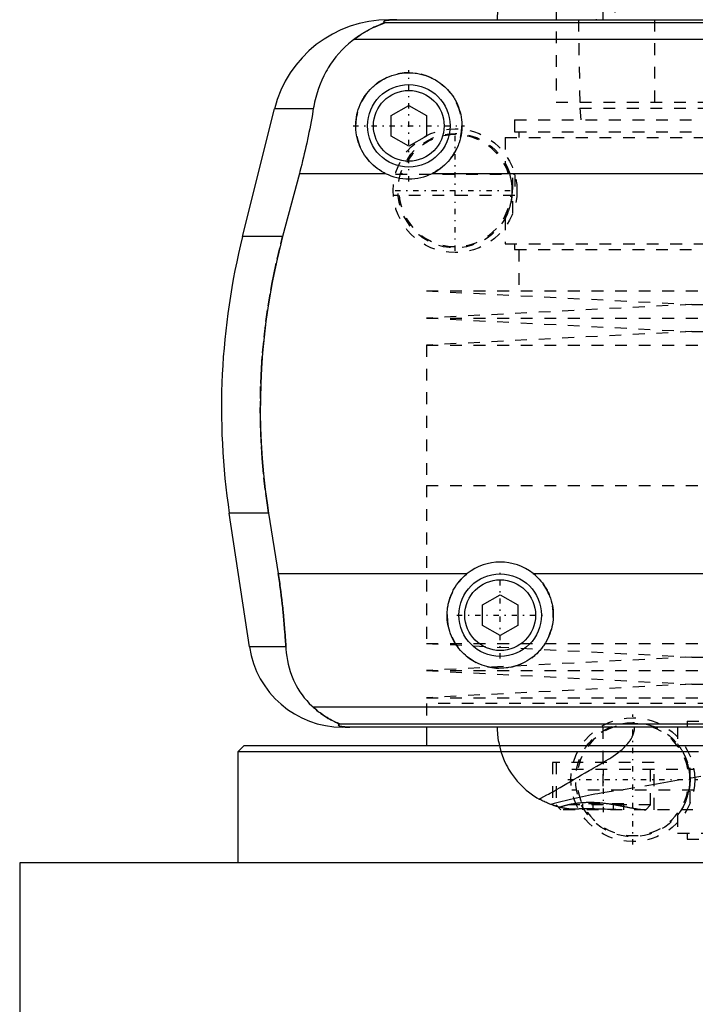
# Model space of a CAD drawing. Extents: x -90 to 90, y -319 to 558.
# Tile 2 of 9: x -80 to -22, y -24 to 60. Entities that reach past the tile are written whole.
import ezdxf

# ---------------------------------------------------------------- set-up
doc = ezdxf.new("R2010")
doc.units = 0
doc.linetypes.add('CENTER', pattern=[1.5, 0.45, -0.5, 0.05, -0.5])
doc.linetypes.add('DASHED', pattern=[2, 1, -1])
for name, color, linetype in [('AM_0', 7, 'CONTINUOUS'), ('AM_3', 7, 'DASHED'), ('AM_7', 7, 'CENTER')]:
    doc.layers.add(name, color=color, linetype=linetype)

msp = doc.modelspace()

# ---------------------------------------------------------------- linework, layer by layer
at = {"layer": 'AM_0', "color": 7, "linetype": 'CONTINUOUS'}
for p, q in [((-30.043, 65.905), (-30.043, 60)), ((48.569, 59.746), (-48.569, 59.746)), ((-48.192, 60), (48.192, 60)), ((51.173, 58.307), (-51.173, 58.307)), ((-48, 51.866), (-46.5, 52.732)), ((-46.5, 52.732), (-45, 51.866)), ((-60.596, 41.616), (-57.893, 52.426)), ((-54.602, 52.426), (-57.893, 52.426)), ((-48, 50.134), (-48, 51.866)), ((-45, 51.866), (-45, 50.134)), ((-46.5, 49.268), (-48, 50.134)), ((-45, 50.134), (-46.5, 49.268)), ((-55.781, 46.968), (-57.2, 41.616)), ((-55.781, 46.968), (-48.498, 46.968)), ((-44.502, 46.968), (44.502, 46.968)), ((-57.2, 41.616), (-60.596, 41.616)), ((-58.394, 18.159), (-61.724, 18.159)), ((-60.021, 6.813), (-61.724, 18.159)), ((-58.394, 18.159), (-57.58, 13.032)), ((-57.58, 13.032), (-41.538, 13.032)), ((-35.962, 13.032), (35.962, 13.032)), ((-40.25, 10.366), (-38.75, 11.232)), ((-38.75, 11.232), (-37.25, 10.366)), ((-40.25, 8.634), (-40.25, 10.366)), ((-37.25, 10.366), (-37.25, 8.634)), ((-38.75, 7.768), (-40.25, 8.634)), ((-37.25, 8.634), (-38.75, 7.768)), ((-56.932, 6.813), (-60.021, 6.813)), ((54.6, 1.693), (-54.6, 1.693)), ((52.378, 0.254), (-52.378, 0.254)), ((52.11, 0), (-52.11, 0)), ((-45, 0), (-45, -1.58)), ((-60.5, -1.58), (-61, -2.08)), ((-21.435, -1.58), (-60.5, -1.58)), ((-61, -2.08), (-61, -11.5)), ((-21.935, -2.08), (-61, -2.08)), ((-79.5, -11.5), (-79.5, -28.2)), ((79.5, -11.5), (-79.5, -11.5))]:
    msp.add_line(p, q, dxfattribs=at)
for points in [[(-34.197, 66.646, 0), (-34.475, 66.548, 0), (-34.994, 66.328, 0), (-35.464, 66.083, 0), (-35.689, 65.949, 0), (-35.907, 65.808, 0), (-36.323, 65.506, 0), (-36.71, 65.178, 0), (-37.068, 64.828, 0), (-37.397, 64.458, 0), (-37.695, 64.07, 0), (-37.833, 63.87, 0), (-37.962, 63.667, 0), (-38.199, 63.252, 0), (-38.404, 62.827, 0), (-38.578, 62.395, 0), (-38.721, 61.958, 0), (-38.833, 61.519, 0), (-38.878, 61.299, 0), (-38.916, 61.08, 0), (-38.97, 60.644, 0), (-38.997, 60.213, 0), (-39, 60, 0)], [(-48.569, 59.746, 0), (-48.568, 59.745, 0), (-48.567, 59.743, 0), (-48.567, 59.741, 0), (-48.567, 59.74, 0), (-48.568, 59.739, 0), (-48.57, 59.736, 0), (-48.574, 59.733, 0), (-48.578, 59.73, 0), (-48.584, 59.727, 0), (-48.591, 59.723, 0), (-48.594, 59.721, 0), (-48.598, 59.719, 0), (-48.607, 59.715, 0), (-48.617, 59.71, 0), (-48.627, 59.706, 0), (-48.638, 59.701, 0), (-48.65, 59.696, 0), (-48.657, 59.693, 0), (-48.663, 59.69, 0), (-48.677, 59.685, 0), (-48.691, 59.679, 0), (-48.698, 59.676, 0), (-48.705, 59.673, 0), (-48.72, 59.667, 0), (-48.736, 59.661, 0), (-48.744, 59.658, 0), (-48.752, 59.655, 0), (-48.769, 59.648, 0), (-48.786, 59.641, 0), (-48.804, 59.634, 0), (-48.822, 59.627, 0), (-48.841, 59.62, 0), (-48.85, 59.616, 0), (-48.86, 59.613, 0), (-48.879, 59.605, 0), (-48.899, 59.597, 0), (-48.97, 59.569, 0), (-49.095, 59.517, 0), (-49.231, 59.459, 0), (-49.381, 59.393, 0), (-49.46, 59.356, 0), (-49.542, 59.317, 0), (-49.715, 59.232, 0), (-49.897, 59.136, 0), (-50.088, 59.03, 0), (-50.285, 58.915, 0), (-50.482, 58.793, 0), (-50.581, 58.728, 0), (-50.68, 58.663, 0), (-50.878, 58.525, 0), (-51.075, 58.381, 0), (-51.173, 58.307, 0)], [(-47.523, 60, 0), (-47.528, 60, 0), (-47.537, 60, 0), (-47.546, 60, 0), (-47.551, 60, 0), (-47.556, 60, 0), (-47.565, 60, 0), (-47.575, 60, 0), (-47.584, 60, 0), (-47.594, 60, 0), (-47.603, 60, 0), (-47.608, 60, 0), (-47.612, 60, 0), (-47.622, 60, 0), (-47.631, 59.999, 0), (-47.64, 59.999, 0), (-47.648, 59.999, 0), (-47.657, 59.999, 0), (-47.661, 59.999, 0), (-47.665, 59.999, 0), (-47.674, 59.999, 0), (-47.682, 59.999, 0), (-47.687, 59.999, 0), (-47.691, 59.999, 0), (-47.7, 59.998, 0), (-47.708, 59.998, 0), (-47.713, 59.998, 0), (-47.717, 59.998, 0), (-47.726, 59.998, 0), (-47.734, 59.998, 0), (-47.743, 59.997, 0), (-47.751, 59.997, 0), (-47.759, 59.997, 0), (-47.763, 59.997, 0), (-47.767, 59.997, 0), (-47.775, 59.997, 0), (-47.783, 59.996, 0), (-47.791, 59.996, 0), (-47.798, 59.996, 0), (-47.805, 59.996, 0), (-47.809, 59.996, 0), (-47.812, 59.995, 0), (-47.82, 59.995, 0), (-47.827, 59.995, 0), (-47.834, 59.995, 0), (-47.842, 59.994, 0), (-47.849, 59.994, 0), (-47.852, 59.994, 0), (-47.856, 59.994, 0), (-47.863, 59.994, 0), (-47.87, 59.993, 0), (-47.894, 59.992, 0), (-47.933, 59.99, 0), (-47.95, 59.989, 0), (-47.967, 59.989, 0), (-47.999, 59.987, 0), (-48.03, 59.984, 0), (-48.06, 59.982, 0), (-48.088, 59.98, 0), (-48.115, 59.978, 0), (-48.128, 59.977, 0), (-48.14, 59.975, 0), (-48.164, 59.973, 0), (-48.187, 59.971, 0), (-48.198, 59.97, 0), (-48.209, 59.968, 0), (-48.229, 59.966, 0), (-48.248, 59.964, 0), (-48.257, 59.963, 0), (-48.265, 59.961, 0), (-48.282, 59.959, 0), (-48.298, 59.957, 0), (-48.351, 59.948, 0), (-48.428, 59.933, 0), (-48.489, 59.918, 0), (-48.536, 59.903, 0), (-48.571, 59.888, 0), (-48.585, 59.881, 0), (-48.597, 59.874, 0), (-48.615, 59.859, 0), (-48.627, 59.844, 0), (-48.633, 59.83, 0), (-48.633, 59.815, 0), (-48.628, 59.799, 0), (-48.623, 59.792, 0), (-48.617, 59.784, 0), (-48.601, 59.769, 0), (-48.581, 59.754, 0), (-48.569, 59.746, 0)], [(-51.173, 58.307, 0), (-51.326, 58.19, 0), (-51.623, 57.947, 0), (-51.906, 57.692, 0), (-52.043, 57.559, 0), (-52.177, 57.423, 0), (-52.435, 57.143, 0), (-52.681, 56.852, 0), (-52.913, 56.549, 0), (-53.132, 56.236, 0), (-53.337, 55.912, 0), (-53.435, 55.746, 0), (-53.53, 55.578, 0), (-53.708, 55.236, 0), (-53.873, 54.885, 0), (-54.024, 54.526, 0), (-54.161, 54.159, 0), (-54.284, 53.785, 0), (-54.34, 53.595, 0), (-54.393, 53.404, 0), (-54.487, 53.017, 0), (-54.568, 52.624, 0), (-54.602, 52.426, 0)], [(-48.498, 46.968, 0), (-48.601, 47.021, 0), (-48.802, 47.134, 0), (-48.997, 47.256, 0), (-49.091, 47.321, 0), (-49.183, 47.387, 0), (-49.361, 47.526, 0), (-49.529, 47.672, 0), (-49.688, 47.824, 0), (-49.84, 47.984, 0), (-49.985, 48.153, 0), (-50.055, 48.241, 0), (-50.123, 48.331, 0), (-50.253, 48.518, 0), (-50.375, 48.712, 0), (-50.486, 48.912, 0), (-50.588, 49.119, 0), (-50.679, 49.33, 0), (-50.72, 49.438, 0), (-50.759, 49.546, 0), (-50.827, 49.765, 0), (-50.884, 49.985, 0), (-50.908, 50.096, 0), (-50.93, 50.207, 0), (-50.964, 50.428, 0), (-50.986, 50.648, 0), (-50.993, 50.758, 0), (-50.998, 50.866, 0), (-50.999, 51.081, 0), (-50.99, 51.297, 0), (-50.971, 51.514, 0), (-50.94, 51.733, 0), (-50.899, 51.95, 0), (-50.874, 52.059, 0), (-50.846, 52.167, 0), (-50.783, 52.381, 0), (-50.709, 52.592, 0), (-50.625, 52.799, 0), (-50.531, 53.001, 0), (-50.427, 53.198, 0), (-50.371, 53.294, 0), (-50.314, 53.389, 0), (-50.192, 53.573, 0), (-50.062, 53.749, 0), (-49.926, 53.918, 0), (-49.783, 54.078, 0), (-49.634, 54.229, 0), (-49.557, 54.302, 0), (-49.478, 54.374, 0), (-49.312, 54.513, 0), (-49.137, 54.646, 0), (-48.954, 54.772, 0), (-48.763, 54.889, 0), (-48.565, 54.998, 0), (-48.464, 55.049, 0), (-48.361, 55.097, 0), (-48.151, 55.186, 0), (-47.937, 55.264, 0), (-47.719, 55.332, 0), (-47.498, 55.388, 0), (-47.276, 55.433, 0), (-47.165, 55.451, 0), (-47.053, 55.466, 0), (-46.83, 55.488, 0), (-46.61, 55.499, 0), (-46.5, 55.5, 0), (-46.39, 55.499, 0), (-46.17, 55.488, 0), (-45.947, 55.466, 0), (-45.835, 55.451, 0), (-45.724, 55.433, 0), (-45.502, 55.388, 0), (-45.281, 55.332, 0), (-45.063, 55.264, 0), (-44.849, 55.186, 0), (-44.639, 55.097, 0), (-44.536, 55.049, 0), (-44.435, 54.998, 0), (-44.237, 54.889, 0), (-44.046, 54.772, 0), (-43.863, 54.646, 0), (-43.688, 54.513, 0), (-43.522, 54.374, 0), (-43.443, 54.302, 0), (-43.366, 54.229, 0), (-43.217, 54.078, 0), (-43.074, 53.918, 0), (-42.938, 53.749, 0), (-42.808, 53.573, 0), (-42.686, 53.389, 0), (-42.629, 53.294, 0), (-42.573, 53.198, 0), (-42.469, 53.001, 0), (-42.375, 52.799, 0), (-42.291, 52.592, 0), (-42.217, 52.381, 0), (-42.154, 52.167, 0), (-42.126, 52.059, 0), (-42.101, 51.95, 0), (-42.06, 51.733, 0), (-42.029, 51.514, 0), (-42.01, 51.297, 0), (-42.001, 51.081, 0), (-42.002, 50.866, 0), (-42.007, 50.758, 0), (-42.014, 50.648, 0), (-42.036, 50.428, 0), (-42.07, 50.207, 0), (-42.092, 50.096, 0), (-42.116, 49.985, 0), (-42.173, 49.765, 0), (-42.241, 49.546, 0), (-42.28, 49.438, 0), (-42.321, 49.33, 0), (-42.412, 49.119, 0), (-42.514, 48.912, 0), (-42.625, 48.712, 0), (-42.747, 48.518, 0), (-42.877, 48.331, 0), (-42.945, 48.241, 0), (-43.015, 48.153, 0), (-43.16, 47.984, 0), (-43.312, 47.824, 0), (-43.471, 47.672, 0), (-43.639, 47.526, 0), (-43.817, 47.387, 0), (-43.909, 47.321, 0), (-44.003, 47.256, 0), (-44.198, 47.134, 0), (-44.399, 47.021, 0), (-44.502, 46.968, 0)], [(-54.602, 52.426, 0), (-54.628, 52.273, 0), (-54.68, 51.966, 0), (-54.735, 51.66, 0), (-54.762, 51.506, 0), (-54.79, 51.353, 0), (-54.848, 51.047, 0), (-54.907, 50.741, 0), (-54.968, 50.435, 0), (-55.031, 50.131, 0), (-55.095, 49.827, 0), (-55.128, 49.676, 0), (-55.161, 49.525, 0), (-55.227, 49.223, 0), (-55.296, 48.924, 0), (-55.365, 48.626, 0), (-55.436, 48.327, 0), (-55.51, 48.027, 0), (-55.547, 47.877, 0), (-55.585, 47.726, 0), (-55.662, 47.424, 0), (-55.741, 47.12, 0), (-55.781, 46.968, 0)], [(-57.2, 41.616, 0), (-57.366, 40.978, 0), (-57.676, 39.685, 0), (-57.958, 38.376, 0), (-58.088, 37.717, 0), (-58.21, 37.055, 0), (-58.431, 35.726, 0), (-58.62, 34.395, 0), (-58.777, 33.067, 0), (-58.902, 31.746, 0), (-58.995, 30.438, 0), (-59.03, 29.791, 0), (-59.057, 29.149, 0), (-59.089, 27.883, 0), (-59.094, 26.642, 0), (-59.071, 25.384, 0), (-59.018, 24.102, 0), (-58.935, 22.799, 0), (-58.882, 22.142, 0), (-58.821, 21.482, 0), (-58.674, 20.156, 0), (-58.495, 18.825, 0), (-58.394, 18.159, 0)], [(-57.58, 13.032, 0), (-57.553, 12.861, 0), (-57.501, 12.52, 0), (-57.451, 12.18, 0), (-57.427, 12.01, 0), (-57.403, 11.84, 0), (-57.357, 11.498, 0), (-57.313, 11.155, 0), (-57.27, 10.81, 0), (-57.23, 10.464, 0), (-57.191, 10.117, 0), (-57.173, 9.943, 0), (-57.155, 9.769, 0), (-57.12, 9.42, 0), (-57.088, 9.071, 0), (-57.058, 8.723, 0), (-57.03, 8.374, 0), (-57.004, 8.026, 0), (-56.992, 7.852, 0), (-56.981, 7.678, 0), (-56.96, 7.331, 0), (-56.941, 6.985, 0), (-56.932, 6.813, 0)], [(-35.962, 13.032, 0), (-35.881, 12.967, 0), (-35.726, 12.832, 0), (-35.579, 12.693, 0), (-35.508, 12.621, 0), (-35.438, 12.547, 0), (-35.303, 12.393, 0), (-35.174, 12.231, 0), (-35.051, 12.062, 0), (-34.935, 11.886, 0), (-34.827, 11.704, 0), (-34.776, 11.611, 0), (-34.727, 11.517, 0), (-34.637, 11.325, 0), (-34.555, 11.128, 0), (-34.483, 10.929, 0), (-34.42, 10.727, 0), (-34.368, 10.523, 0), (-34.345, 10.42, 0), (-34.325, 10.318, 0), (-34.292, 10.113, 0), (-34.269, 9.909, 0), (-34.261, 9.808, 0), (-34.255, 9.707, 0), (-34.25, 9.507, 0), (-34.254, 9.308, 0), (-34.259, 9.208, 0), (-34.267, 9.108, 0), (-34.289, 8.906, 0), (-34.321, 8.704, 0), (-34.362, 8.502, 0), (-34.412, 8.302, 0), (-34.472, 8.104, 0), (-34.505, 8.006, 0), (-34.541, 7.908, 0), (-34.619, 7.716, 0), (-34.705, 7.528, 0), (-34.8, 7.345, 0), (-34.902, 7.166, 0), (-35.012, 6.994, 0), (-35.07, 6.91, 0), (-35.13, 6.827, 0), (-35.253, 6.668, 0), (-35.382, 6.515, 0), (-35.517, 6.37, 0), (-35.656, 6.232, 0), (-35.803, 6.099, 0), (-35.879, 6.035, 0), (-35.958, 5.971, 0), (-36.12, 5.849, 0), (-36.289, 5.732, 0), (-36.465, 5.623, 0), (-36.647, 5.521, 0), (-36.835, 5.428, 0), (-36.93, 5.384, 0), (-37.027, 5.343, 0), (-37.223, 5.267, 0), (-37.423, 5.2, 0), (-37.625, 5.143, 0), (-37.83, 5.095, 0), (-38.035, 5.057, 0), (-38.138, 5.042, 0), (-38.241, 5.029, 0), (-38.446, 5.01, 0), (-38.649, 5.001, 0), (-38.75, 5, 0), (-38.851, 5.001, 0), (-39.054, 5.01, 0), (-39.259, 5.029, 0), (-39.362, 5.042, 0), (-39.465, 5.057, 0), (-39.67, 5.095, 0), (-39.875, 5.143, 0), (-40.077, 5.2, 0), (-40.277, 5.267, 0), (-40.473, 5.343, 0), (-40.57, 5.384, 0), (-40.665, 5.428, 0), (-40.853, 5.521, 0), (-41.035, 5.623, 0), (-41.211, 5.732, 0), (-41.38, 5.849, 0), (-41.542, 5.971, 0), (-41.621, 6.035, 0), (-41.697, 6.099, 0), (-41.844, 6.232, 0), (-41.983, 6.37, 0), (-42.118, 6.515, 0), (-42.247, 6.668, 0), (-42.37, 6.827, 0), (-42.43, 6.91, 0), (-42.488, 6.994, 0), (-42.598, 7.166, 0), (-42.7, 7.345, 0), (-42.795, 7.528, 0), (-42.881, 7.716, 0), (-42.959, 7.908, 0), (-42.995, 8.006, 0), (-43.028, 8.104, 0), (-43.088, 8.302, 0), (-43.138, 8.502, 0), (-43.179, 8.704, 0), (-43.211, 8.906, 0), (-43.233, 9.108, 0), (-43.241, 9.208, 0), (-43.246, 9.308, 0), (-43.25, 9.507, 0), (-43.245, 9.707, 0), (-43.239, 9.808, 0), (-43.231, 9.909, 0), (-43.208, 10.113, 0), (-43.175, 10.318, 0), (-43.155, 10.42, 0), (-43.132, 10.523, 0), (-43.08, 10.727, 0), (-43.017, 10.929, 0), (-42.945, 11.128, 0), (-42.863, 11.325, 0), (-42.773, 11.517, 0), (-42.724, 11.611, 0), (-42.673, 11.704, 0), (-42.565, 11.886, 0), (-42.449, 12.062, 0), (-42.326, 12.231, 0), (-42.197, 12.393, 0), (-42.062, 12.547, 0), (-41.992, 12.621, 0), (-41.921, 12.693, 0), (-41.774, 12.832, 0), (-41.619, 12.967, 0), (-41.538, 13.032, 0)], [(-56.932, 6.813, 0), (-56.922, 6.646, 0), (-56.893, 6.315, 0), (-56.85, 5.988, 0), (-56.824, 5.825, 0), (-56.795, 5.664, 0), (-56.727, 5.345, 0), (-56.647, 5.031, 0), (-56.554, 4.722, 0), (-56.448, 4.418, 0), (-56.329, 4.121, 0), (-56.266, 3.975, 0), (-56.199, 3.83, 0), (-56.056, 3.547, 0), (-55.9, 3.271, 0), (-55.733, 3.003, 0), (-55.554, 2.744, 0), (-55.363, 2.494, 0), (-55.263, 2.372, 0), (-55.16, 2.253, 0), (-54.945, 2.021, 0), (-54.718, 1.8, 0), (-54.6, 1.693, 0)], [(-54.6, 1.693, 0), (-54.508, 1.609, 0), (-54.325, 1.451, 0), (-54.145, 1.305, 0), (-54.057, 1.237, 0), (-53.97, 1.172, 0), (-53.799, 1.049, 0), (-53.635, 0.938, 0), (-53.477, 0.838, 0), (-53.327, 0.748, 0), (-53.184, 0.667, 0), (-53.116, 0.63, 0), (-53.051, 0.595, 0), (-52.927, 0.531, 0), (-52.812, 0.475, 0), (-52.704, 0.424, 0), (-52.644, 0.396, 0), (-52.628, 0.389, 0), (-52.612, 0.382, 0), (-52.604, 0.378, 0), (-52.596, 0.374, 0), (-52.581, 0.367, 0), (-52.566, 0.361, 0), (-52.551, 0.354, 0), (-52.537, 0.347, 0), (-52.523, 0.341, 0), (-52.516, 0.338, 0), (-52.509, 0.335, 0), (-52.496, 0.329, 0), (-52.484, 0.323, 0), (-52.478, 0.32, 0), (-52.472, 0.317, 0), (-52.46, 0.312, 0), (-52.449, 0.307, 0), (-52.444, 0.304, 0), (-52.439, 0.302, 0), (-52.429, 0.297, 0), (-52.421, 0.292, 0), (-52.412, 0.288, 0), (-52.405, 0.284, 0), (-52.398, 0.28, 0), (-52.395, 0.278, 0), (-52.392, 0.276, 0), (-52.387, 0.272, 0), (-52.383, 0.269, 0), (-52.38, 0.266, 0), (-52.377, 0.263, 0), (-52.376, 0.261, 0), (-52.375, 0.26, 0), (-52.375, 0.259, 0), (-52.376, 0.257, 0), (-52.377, 0.255, 0), (-52.378, 0.254, 0)], [(-52.378, 0.254, 0), (-52.391, 0.247, 0), (-52.412, 0.231, 0), (-52.43, 0.216, 0), (-52.437, 0.209, 0), (-52.443, 0.201, 0), (-52.451, 0.186, 0), (-52.454, 0.171, 0), (-52.452, 0.157, 0), (-52.445, 0.142, 0), (-52.432, 0.128, 0), (-52.423, 0.121, 0), (-52.413, 0.113, 0), (-52.386, 0.099, 0), (-52.348, 0.084, 0), (-52.298, 0.069, 0), (-52.234, 0.053, 0), (-52.189, 0.045, 0), (-52.175, 0.043, 0), (-52.16, 0.04, 0), (-52.153, 0.039, 0), (-52.145, 0.038, 0), (-52.129, 0.036, 0), (-52.113, 0.033, 0), (-52.105, 0.032, 0), (-52.096, 0.031, 0), (-52.077, 0.029, 0), (-52.057, 0.026, 0), (-52.046, 0.025, 0), (-52.035, 0.024, 0), (-52.012, 0.022, 0), (-51.988, 0.019, 0), (-51.962, 0.017, 0), (-51.934, 0.015, 0), (-51.905, 0.013, 0), (-51.89, 0.012, 0), (-51.874, 0.011, 0), (-51.842, 0.009, 0), (-51.822, 0.008, 0), (-51.816, 0.007, 0), (-51.81, 0.007, 0), (-51.807, 0.007, 0), (-51.803, 0.007, 0), (-51.797, 0.007, 0), (-51.79, 0.006, 0), (-51.784, 0.006, 0), (-51.777, 0.006, 0), (-51.77, 0.005, 0), (-51.766, 0.005, 0), (-51.763, 0.005, 0), (-51.756, 0.005, 0), (-51.748, 0.004, 0), (-51.741, 0.004, 0), (-51.734, 0.004, 0), (-51.726, 0.004, 0), (-51.723, 0.004, 0), (-51.719, 0.003, 0), (-51.712, 0.003, 0), (-51.704, 0.003, 0), (-51.697, 0.003, 0), (-51.689, 0.003, 0), (-51.682, 0.002, 0), (-51.678, 0.002, 0), (-51.674, 0.002, 0), (-51.666, 0.002, 0), (-51.657, 0.002, 0), (-51.653, 0.002, 0), (-51.649, 0.002, 0), (-51.64, 0.001, 0), (-51.631, 0.001, 0), (-51.627, 0.001, 0), (-51.623, 0.001, 0), (-51.614, 0.001, 0), (-51.605, 0.001, 0), (-51.596, 0.001, 0), (-51.587, 0.001, 0), (-51.579, 0, 0), (-51.574, 0, 0), (-51.57, 0, 0), (-51.562, 0, 0), (-51.553, 0, 0), (-51.544, 0, 0), (-51.535, 0, 0), (-51.525, 0, 0), (-51.521, 0, 0), (-51.516, 0, 0), (-51.506, 0, 0), (-51.497, 0, 0), (-51.492, 0, 0)]]:
    msp.add_polyline3d(points, dxfattribs=at)
for centre, radius in [((-46.5, 51), 3.5), ((-46.5, 51), 3), ((-38.75, 9.5), 3.5), ((-38.75, 9.5), 3)]:
    msp.add_circle(centre, radius, dxfattribs=at)
for centre, radius, start, end in [((-48.192, 50), 10, 90, 165.96216), ((-46.5, 51), 4.5, 243.63717, 296.36283), ((-2.388, 27.062), 60, 165.96216, 188.53297), ((-38.75, 9.5), 4.5, 51.7104, 128.2896), ((-52.11, 8), 8, 188.53297, 270)]:
    msp.add_arc(centre, radius, start, end, dxfattribs=at)
at = {"layer": 'AM_3', "color": 6, "linetype": 'DASHED'}
for p, q in [((-32.175, 64), (-32, 52.5)), ((-25.65, 64), (-25.65, 53)), ((-34, 63), (-34, 53)), ((-34, 61.5), (-34, 60)), ((-29.037, 61.6), (-29.037, 60)), ((-34, 53), (34, 53)), ((-32, 52.5), (-31.9, 51.5)), ((-32, 52.5), (32, 52.5)), ((-37.525, 51.5), (-37.525, 50.5)), ((-37.525, 51.5), (37.525, 51.5)), ((-37.525, 50.5), (37.525, 50.5)), ((-37.175, 50.5), (-37.175, 50)), ((-38.325, 50), (-38.325, 47.837)), ((-38.325, 50), (38.325, 50)), ((-47.635, 46.9), (-37.515, 46.9)), ((-37.68, 43.601), (-37.68, 47.399)), ((-37.5, 46.844), (-37.5, 45.1)), ((-37.5, 45.1), (-47.81, 45.1)), ((-38.325, 43.163), (-38.325, 41)), ((-38.325, 41), (38.325, 41)), ((-37.525, 41), (-37.525, 40.5)), ((-37.525, 40.5), (37.525, 40.5)), ((-37.175, 40.5), (-37.175, 37)), ((-45, 37), (-22.5, 35.85)), ((-45, 37), (45, 37)), ((-22.5, 35.85), (-45, 34.7)), ((-22.5, 35.85), (22.5, 35.85)), ((-45, 34.7), (-22.5, 33.55)), ((-45, 34.7), (45, 34.7)), ((-22.5, 33.55), (-45, 32.4)), ((-22.5, 33.55), (22.5, 33.55)), ((-45, 32.4), (-45, 20.5)), ((-45, 32.4), (45, 32.4)), ((-45, 20.5), (45, 20.5)), ((-45, 20.5), (-45, 7.1)), ((-45, 7.1), (-22.5, 5.95)), ((-45, 7.1), (45, 7.1)), ((-22.5, 5.95), (-45, 4.8)), ((-22.5, 5.95), (22.5, 5.95)), ((-45, 4.8), (-22.5, 3.65)), ((-45, 4.8), (45, 4.8)), ((-22.5, 3.65), (-45, 2.5)), ((-22.5, 3.65), (22.5, 3.65)), ((-45, 2.5), (45, 2.5)), ((45, 2), (-45, 2)), ((-45, 2), (-45, 0)), ((45, 2), (-45, 2)), ((-30.043, 0), (-30.043, -5.574)), ((-23.7, 0), (-23.7, -1.436)), ((-22.9, 0.5), (-22.9, 0)), ((-22.9, 0.5), (22.9, 0.5)), ((-22.643, -6.442), (-22.643, -2.458)), ((-34.3, -3), (-34.3, -6.611)), ((-25.7, -3), (-34.3, -3)), ((-34, -3), (-34, -6.6)), ((-26, -6.6), (-26, -3)), ((-25.7, -7), (-25.7, -3)), ((-32.672, -3.55), (-22.328, -3.55)), ((-22.328, -5.35), (-32.672, -5.35)), ((-34, -6.6), (-33.6, -7)), ((-26, -6.6), (-34, -6.6)), ((-31.732, -7), (-31.732, -6.5)), ((-28.268, -6.5), (-31.732, -6.5)), ((-30.866, -7), (-30.866, -6.5)), ((-29.134, -7), (-29.134, -6.5)), ((-28.268, -7), (-28.268, -6.5)), ((-26.4, -7), (-26, -6.6)), ((-33.723, -6.785), (-33.85, -6.751)), ((33.6, -7), (-33.6, -7)), ((-23.7, -7.464), (-23.7, -9)), ((-23.7, -9), (-2.309, -9)), ((-22.9, -9), (-22.9, -9.5)), ((-22.9, -9.5), (22.9, -9.5))]:
    msp.add_line(p, q, dxfattribs=at)
for points in [[(-51.173, 58.307, 0), (-51.062, 58.391, 0), (-50.845, 58.549, 0), (-50.632, 58.694, 0), (-50.529, 58.762, 0), (-50.427, 58.828, 0), (-50.228, 58.949, 0), (-50.037, 59.06, 0), (-49.854, 59.159, 0), (-49.681, 59.249, 0), (-49.517, 59.329, 0), (-49.439, 59.366, 0), (-49.364, 59.401, 0), (-49.221, 59.464, 0), (-49.09, 59.52, 0), (-48.964, 59.571, 0), (-48.894, 59.599, 0), (-48.875, 59.606, 0), (-48.856, 59.614, 0), (-48.847, 59.618, 0), (-48.838, 59.621, 0), (-48.82, 59.628, 0), (-48.802, 59.635, 0), (-48.785, 59.642, 0), (-48.768, 59.649, 0), (-48.751, 59.655, 0), (-48.743, 59.658, 0), (-48.735, 59.662, 0), (-48.719, 59.668, 0), (-48.704, 59.674, 0), (-48.697, 59.677, 0), (-48.69, 59.68, 0), (-48.676, 59.685, 0), (-48.662, 59.691, 0), (-48.656, 59.693, 0), (-48.65, 59.696, 0), (-48.638, 59.701, 0), (-48.627, 59.706, 0), (-48.616, 59.711, 0), (-48.607, 59.715, 0), (-48.598, 59.719, 0), (-48.594, 59.721, 0), (-48.59, 59.723, 0), (-48.584, 59.727, 0), (-48.578, 59.73, 0), (-48.574, 59.733, 0), (-48.57, 59.736, 0), (-48.568, 59.739, 0), (-48.567, 59.74, 0), (-48.567, 59.741, 0), (-48.567, 59.743, 0), (-48.568, 59.745, 0), (-48.569, 59.746, 0)], [(-48.569, 59.746, 0), (-48.581, 59.754, 0), (-48.601, 59.769, 0), (-48.617, 59.784, 0), (-48.623, 59.792, 0), (-48.628, 59.799, 0), (-48.633, 59.815, 0), (-48.633, 59.83, 0), (-48.627, 59.844, 0), (-48.615, 59.859, 0), (-48.597, 59.874, 0), (-48.585, 59.881, 0), (-48.571, 59.888, 0), (-48.536, 59.903, 0), (-48.489, 59.918, 0), (-48.428, 59.933, 0), (-48.351, 59.948, 0), (-48.298, 59.957, 0), (-48.282, 59.959, 0), (-48.265, 59.961, 0), (-48.257, 59.963, 0), (-48.248, 59.964, 0), (-48.229, 59.966, 0), (-48.209, 59.968, 0), (-48.198, 59.97, 0), (-48.187, 59.971, 0), (-48.164, 59.973, 0), (-48.14, 59.975, 0), (-48.128, 59.977, 0), (-48.115, 59.978, 0), (-48.088, 59.98, 0), (-48.06, 59.982, 0), (-48.03, 59.984, 0), (-47.999, 59.987, 0), (-47.967, 59.989, 0), (-47.95, 59.989, 0), (-47.933, 59.99, 0), (-47.911, 59.991, 0), (-47.904, 59.992, 0), (-47.898, 59.992, 0), (-47.894, 59.992, 0), (-47.891, 59.992, 0), (-47.884, 59.993, 0), (-47.877, 59.993, 0), (-47.87, 59.993, 0), (-47.863, 59.994, 0), (-47.856, 59.994, 0), (-47.852, 59.994, 0), (-47.849, 59.994, 0), (-47.842, 59.994, 0), (-47.834, 59.995, 0), (-47.827, 59.995, 0), (-47.82, 59.995, 0), (-47.812, 59.995, 0), (-47.809, 59.996, 0), (-47.805, 59.996, 0), (-47.798, 59.996, 0), (-47.791, 59.996, 0), (-47.783, 59.996, 0), (-47.775, 59.997, 0), (-47.767, 59.997, 0), (-47.763, 59.997, 0), (-47.759, 59.997, 0), (-47.751, 59.997, 0), (-47.743, 59.997, 0), (-47.734, 59.998, 0), (-47.726, 59.998, 0), (-47.717, 59.998, 0), (-47.713, 59.998, 0), (-47.708, 59.998, 0), (-47.7, 59.998, 0), (-47.691, 59.999, 0), (-47.687, 59.999, 0), (-47.682, 59.999, 0), (-47.674, 59.999, 0), (-47.665, 59.999, 0), (-47.661, 59.999, 0), (-47.657, 59.999, 0), (-47.648, 59.999, 0), (-47.64, 59.999, 0), (-47.631, 59.999, 0), (-47.622, 60, 0), (-47.612, 60, 0), (-47.608, 60, 0), (-47.603, 60, 0), (-47.594, 60, 0), (-47.584, 60, 0), (-47.575, 60, 0), (-47.565, 60, 0), (-47.556, 60, 0), (-47.551, 60, 0), (-47.546, 60, 0), (-47.537, 60, 0), (-47.528, 60, 0), (-47.523, 60, 0)], [(-30.621, 60.033, 0), (-30.621, 60, 0)], [(-38.325, 43.163, 0), (-38.323, 43.167, 0), (-38.304, 43.202, 0), (-38.266, 43.275, 0), (-38.239, 43.327, 0), (-38.208, 43.391, 0), (-38.165, 43.481, 0), (-38.152, 43.509, 0), (-38.139, 43.54, 0), (-38.132, 43.555, 0), (-38.125, 43.572, 0), (-38.111, 43.605, 0), (-38.096, 43.64, 0), (-38.081, 43.677, 0), (-38.065, 43.715, 0), (-38.05, 43.756, 0), (-38.042, 43.776, 0), (-38.034, 43.798, 0), (-38.017, 43.842, 0), (-38.001, 43.888, 0), (-37.984, 43.937, 0), (-37.967, 43.988, 0), (-37.949, 44.042, 0), (-37.941, 44.069, 0), (-37.932, 44.098, 0), (-37.915, 44.157, 0), (-37.897, 44.22, 0), (-37.879, 44.286, 0), (-37.862, 44.356, 0), (-37.844, 44.431, 0), (-37.836, 44.471, 0), (-37.827, 44.511, 0), (-37.81, 44.598, 0), (-37.8, 44.652, 0), (-37.797, 44.669, 0), (-37.794, 44.685, 0), (-37.793, 44.693, 0), (-37.791, 44.702, 0), (-37.788, 44.719, 0), (-37.786, 44.736, 0), (-37.783, 44.753, 0), (-37.78, 44.771, 0), (-37.777, 44.789, 0), (-37.776, 44.798, 0), (-37.775, 44.807, 0), (-37.772, 44.826, 0), (-37.769, 44.845, 0), (-37.767, 44.864, 0), (-37.764, 44.883, 0), (-37.762, 44.902, 0), (-37.761, 44.912, 0), (-37.76, 44.922, 0), (-37.757, 44.942, 0), (-37.755, 44.962, 0), (-37.753, 44.982, 0), (-37.751, 45.003, 0), (-37.748, 45.023, 0), (-37.747, 45.034, 0), (-37.746, 45.044, 0), (-37.745, 45.065, 0), (-37.743, 45.086, 0), (-37.742, 45.097, 0), (-37.741, 45.108, 0), (-37.739, 45.129, 0), (-37.738, 45.151, 0), (-37.737, 45.162, 0), (-37.736, 45.173, 0), (-37.735, 45.195, 0), (-37.733, 45.217, 0), (-37.732, 45.239, 0), (-37.731, 45.261, 0), (-37.73, 45.284, 0), (-37.729, 45.295, 0), (-37.729, 45.306, 0), (-37.728, 45.329, 0), (-37.727, 45.352, 0), (-37.727, 45.374, 0), (-37.726, 45.397, 0), (-37.726, 45.42, 0), (-37.725, 45.431, 0), (-37.725, 45.443, 0), (-37.725, 45.466, 0), (-37.725, 45.489, 0), (-37.725, 45.5, 0), (-37.725, 45.511, 0), (-37.725, 45.534, 0), (-37.725, 45.557, 0), (-37.725, 45.569, 0), (-37.726, 45.58, 0), (-37.726, 45.603, 0), (-37.727, 45.626, 0), (-37.727, 45.648, 0), (-37.728, 45.671, 0), (-37.729, 45.694, 0), (-37.729, 45.705, 0), (-37.73, 45.716, 0), (-37.731, 45.739, 0), (-37.732, 45.761, 0), (-37.733, 45.783, 0), (-37.735, 45.805, 0), (-37.736, 45.827, 0), (-37.737, 45.838, 0), (-37.738, 45.849, 0), (-37.739, 45.871, 0), (-37.741, 45.892, 0), (-37.742, 45.903, 0), (-37.743, 45.914, 0), (-37.745, 45.935, 0), (-37.746, 45.956, 0), (-37.747, 45.966, 0), (-37.748, 45.977, 0), (-37.751, 45.997, 0), (-37.753, 46.018, 0), (-37.755, 46.038, 0), (-37.757, 46.058, 0), (-37.76, 46.078, 0), (-37.761, 46.088, 0), (-37.762, 46.098, 0), (-37.764, 46.117, 0), (-37.767, 46.136, 0), (-37.769, 46.155, 0), (-37.772, 46.174, 0), (-37.775, 46.193, 0), (-37.776, 46.202, 0), (-37.777, 46.211, 0), (-37.78, 46.229, 0), (-37.783, 46.247, 0), (-37.786, 46.264, 0), (-37.788, 46.281, 0), (-37.791, 46.298, 0), (-37.793, 46.307, 0), (-37.794, 46.315, 0), (-37.797, 46.331, 0), (-37.8, 46.348, 0), (-37.81, 46.402, 0), (-37.827, 46.489, 0), (-37.836, 46.529, 0), (-37.844, 46.569, 0), (-37.862, 46.644, 0), (-37.879, 46.714, 0), (-37.897, 46.78, 0), (-37.915, 46.843, 0), (-37.932, 46.902, 0), (-37.941, 46.931, 0), (-37.949, 46.958, 0), (-37.967, 47.012, 0), (-37.984, 47.063, 0), (-38.001, 47.112, 0), (-38.017, 47.158, 0), (-38.034, 47.202, 0), (-38.042, 47.224, 0), (-38.05, 47.244, 0), (-38.065, 47.285, 0), (-38.081, 47.323, 0), (-38.096, 47.36, 0), (-38.111, 47.395, 0), (-38.125, 47.428, 0), (-38.132, 47.445, 0), (-38.139, 47.46, 0), (-38.152, 47.491, 0), (-38.165, 47.519, 0), (-38.208, 47.609, 0), (-38.239, 47.673, 0), (-38.266, 47.725, 0), (-38.304, 47.798, 0), (-38.323, 47.833, 0), (-38.325, 47.837, 0)], [(-58.394, 18.159, 0), (-58.495, 18.825, 0), (-58.674, 20.156, 0), (-58.821, 21.482, 0), (-58.882, 22.142, 0), (-58.935, 22.799, 0), (-59.018, 24.102, 0), (-59.071, 25.384, 0), (-59.094, 26.642, 0), (-59.089, 27.883, 0), (-59.057, 29.149, 0), (-59.03, 29.791, 0), (-58.995, 30.438, 0), (-58.902, 31.746, 0), (-58.777, 33.067, 0), (-58.62, 34.395, 0), (-58.431, 35.726, 0), (-58.21, 37.055, 0), (-58.088, 37.717, 0), (-57.958, 38.376, 0), (-57.676, 39.685, 0), (-57.366, 40.978, 0), (-57.2, 41.616, 0)], [(-56.932, 6.813, 0), (-56.941, 6.985, 0), (-56.96, 7.331, 0), (-56.981, 7.678, 0), (-56.992, 7.852, 0), (-57.004, 8.026, 0), (-57.03, 8.374, 0), (-57.058, 8.723, 0), (-57.088, 9.071, 0), (-57.12, 9.42, 0), (-57.155, 9.769, 0), (-57.173, 9.943, 0), (-57.191, 10.117, 0), (-57.23, 10.464, 0), (-57.27, 10.81, 0), (-57.313, 11.155, 0), (-57.357, 11.498, 0), (-57.403, 11.84, 0), (-57.427, 12.01, 0), (-57.451, 12.18, 0), (-57.501, 12.52, 0), (-57.553, 12.861, 0), (-57.58, 13.032, 0)], [(-52.378, 0.254, 0), (-52.377, 0.255, 0), (-52.376, 0.256, 0), (-52.375, 0.258, 0), (-52.375, 0.259, 0), (-52.376, 0.26, 0), (-52.377, 0.263, 0), (-52.379, 0.265, 0), (-52.381, 0.268, 0), (-52.385, 0.271, 0), (-52.389, 0.274, 0), (-52.391, 0.275, 0), (-52.394, 0.277, 0), (-52.4, 0.281, 0), (-52.406, 0.284, 0), (-52.413, 0.288, 0), (-52.421, 0.292, 0), (-52.429, 0.296, 0), (-52.433, 0.299, 0), (-52.438, 0.301, 0), (-52.447, 0.306, 0), (-52.457, 0.31, 0), (-52.462, 0.313, 0), (-52.468, 0.315, 0), (-52.479, 0.321, 0), (-52.49, 0.326, 0), (-52.496, 0.329, 0), (-52.502, 0.331, 0), (-52.514, 0.337, 0), (-52.527, 0.343, 0), (-52.54, 0.349, 0), (-52.553, 0.355, 0), (-52.567, 0.361, 0), (-52.574, 0.364, 0), (-52.581, 0.368, 0), (-52.595, 0.374, 0), (-52.61, 0.381, 0), (-52.663, 0.405, 0), (-52.763, 0.452, 0), (-52.876, 0.506, 0), (-52.999, 0.568, 0), (-53.064, 0.602, 0), (-53.132, 0.638, 0), (-53.273, 0.717, 0), (-53.426, 0.807, 0), (-53.588, 0.908, 0), (-53.758, 1.021, 0), (-53.936, 1.147, 0), (-54.027, 1.214, 0), (-54.12, 1.286, 0), (-54.309, 1.438, 0), (-54.502, 1.605, 0), (-54.6, 1.693, 0)], [(-51.492, 0, 0), (-51.497, 0, 0), (-51.506, 0, 0), (-51.516, 0, 0), (-51.521, 0, 0), (-51.525, 0, 0), (-51.535, 0, 0), (-51.544, 0, 0), (-51.553, 0, 0), (-51.562, 0, 0), (-51.57, 0, 0), (-51.574, 0, 0), (-51.579, 0, 0), (-51.587, 0.001, 0), (-51.596, 0.001, 0), (-51.605, 0.001, 0), (-51.614, 0.001, 0), (-51.623, 0.001, 0), (-51.627, 0.001, 0), (-51.631, 0.001, 0), (-51.64, 0.001, 0), (-51.649, 0.002, 0), (-51.653, 0.002, 0), (-51.657, 0.002, 0), (-51.666, 0.002, 0), (-51.674, 0.002, 0), (-51.678, 0.002, 0), (-51.682, 0.002, 0), (-51.689, 0.003, 0), (-51.697, 0.003, 0), (-51.704, 0.003, 0), (-51.712, 0.003, 0), (-51.719, 0.003, 0), (-51.723, 0.004, 0), (-51.726, 0.004, 0), (-51.734, 0.004, 0), (-51.741, 0.004, 0), (-51.748, 0.004, 0), (-51.756, 0.005, 0), (-51.763, 0.005, 0), (-51.766, 0.005, 0), (-51.77, 0.005, 0), (-51.777, 0.006, 0), (-51.784, 0.006, 0), (-51.79, 0.006, 0), (-51.797, 0.007, 0), (-51.803, 0.007, 0), (-51.807, 0.007, 0), (-51.81, 0.007, 0), (-51.816, 0.007, 0), (-51.822, 0.008, 0), (-51.842, 0.009, 0), (-51.874, 0.011, 0), (-51.89, 0.012, 0), (-51.905, 0.013, 0), (-51.934, 0.015, 0), (-51.962, 0.017, 0), (-51.988, 0.019, 0), (-52.012, 0.022, 0), (-52.035, 0.024, 0), (-52.046, 0.025, 0), (-52.057, 0.026, 0), (-52.077, 0.029, 0), (-52.096, 0.031, 0), (-52.105, 0.032, 0), (-52.113, 0.033, 0), (-52.129, 0.036, 0), (-52.145, 0.038, 0), (-52.153, 0.039, 0), (-52.16, 0.04, 0), (-52.175, 0.043, 0), (-52.189, 0.045, 0), (-52.234, 0.053, 0), (-52.298, 0.069, 0), (-52.348, 0.084, 0), (-52.386, 0.099, 0), (-52.413, 0.113, 0), (-52.423, 0.121, 0), (-52.432, 0.128, 0), (-52.445, 0.142, 0), (-52.452, 0.157, 0), (-52.454, 0.171, 0), (-52.451, 0.186, 0), (-52.443, 0.201, 0), (-52.437, 0.209, 0), (-52.43, 0.216, 0), (-52.412, 0.231, 0), (-52.391, 0.247, 0), (-52.378, 0.254, 0)], [(-39, 0, 0), (-38.998, -0.184, 0), (-38.978, -0.555, 0), (-38.938, -0.931, 0), (-38.91, -1.121, 0), (-38.876, -1.31, 0), (-38.793, -1.69, 0), (-38.687, -2.069, 0), (-38.559, -2.447, 0), (-38.407, -2.82, 0), (-38.232, -3.188, 0), (-38.136, -3.369, 0), (-38.034, -3.549, 0), (-37.812, -3.901, 0), (-37.568, -4.243, 0), (-37.3, -4.573, 0), (-37.01, -4.889, 0), (-36.698, -5.19, 0), (-36.533, -5.334, 0), (-36.363, -5.474, 0), (-36.008, -5.739, 0), (-35.633, -5.984, 0), (-35.437, -6.098, 0)], [(-30.043, -3.007, 0), (-29.948, -2.953, 0), (-29.754, -2.84, 0), (-29.558, -2.721, 0), (-29.459, -2.659, 0), (-29.36, -2.595, 0), (-29.164, -2.464, 0), (-28.969, -2.327, 0), (-28.778, -2.184, 0), (-28.592, -2.036, 0), (-28.413, -1.883, 0), (-28.326, -1.804, 0), (-28.242, -1.724, 0), (-28.081, -1.56, 0), (-27.929, -1.388, 0), (-27.844, -1.282, 0), (-27.821, -1.251, 0), (-27.797, -1.219, 0), (-27.786, -1.203, 0), (-27.775, -1.188, 0), (-27.752, -1.156, 0), (-27.73, -1.123, 0), (-27.708, -1.091, 0), (-27.687, -1.058, 0), (-27.666, -1.024, 0), (-27.656, -1.008, 0), (-27.646, -0.991, 0), (-27.626, -0.957, 0), (-27.607, -0.923, 0), (-27.588, -0.888, 0), (-27.57, -0.854, 0), (-27.552, -0.819, 0), (-27.544, -0.801, 0), (-27.535, -0.783, 0), (-27.519, -0.748, 0), (-27.503, -0.712, 0), (-27.495, -0.694, 0), (-27.488, -0.676, 0), (-27.473, -0.639, 0), (-27.459, -0.602, 0), (-27.453, -0.583, 0), (-27.446, -0.565, 0), (-27.434, -0.527, 0), (-27.422, -0.49, 0), (-27.412, -0.451, 0), (-27.402, -0.413, 0), (-27.392, -0.374, 0), (-27.388, -0.355, 0), (-27.384, -0.335, 0), (-27.377, -0.297, 0), (-27.37, -0.257, 0), (-27.365, -0.218, 0), (-27.36, -0.179, 0), (-27.356, -0.139, 0), (-27.355, -0.12, 0), (-27.353, -0.1, 0), (-27.351, -0.06, 0), (-27.35, -0.02, 0), (-27.35, 0, 0)], [(-23.7, -7.464, 0), (-23.696, -7.458, 0), (-23.66, -7.412, 0), (-23.621, -7.362, 0), (-23.608, -7.344, 0), (-23.594, -7.325, 0), (-23.586, -7.315, 0), (-23.579, -7.304, 0), (-23.562, -7.281, 0), (-23.545, -7.257, 0), (-23.536, -7.244, 0), (-23.527, -7.231, 0), (-23.507, -7.204, 0), (-23.487, -7.174, 0), (-23.477, -7.159, 0), (-23.466, -7.143, 0), (-23.444, -7.11, 0), (-23.421, -7.075, 0), (-23.398, -7.038, 0), (-23.374, -6.999, 0), (-23.349, -6.958, 0), (-23.336, -6.936, 0), (-23.323, -6.914, 0), (-23.296, -6.869, 0), (-23.269, -6.821, 0), (-23.242, -6.772, 0), (-23.214, -6.719, 0), (-23.185, -6.664, 0), (-23.17, -6.636, 0), (-23.156, -6.607, 0), (-23.126, -6.546, 0), (-23.097, -6.483, 0), (-23.067, -6.417, 0), (-23.037, -6.347, 0), (-23.006, -6.274, 0), (-22.991, -6.237, 0), (-22.976, -6.198, 0), (-22.945, -6.117, 0), (-22.915, -6.032, 0), (-22.885, -5.942, 0), (-22.856, -5.847, 0), (-22.826, -5.746, 0), (-22.812, -5.693, 0), (-22.798, -5.637, 0), (-22.769, -5.52, 0), (-22.754, -5.447, 0), (-22.749, -5.426, 0), (-22.745, -5.404, 0), (-22.743, -5.394, 0), (-22.741, -5.383, 0), (-22.736, -5.361, 0), (-22.732, -5.339, 0), (-22.728, -5.317, 0), (-22.724, -5.294, 0), (-22.72, -5.272, 0), (-22.718, -5.26, 0), (-22.716, -5.249, 0), (-22.712, -5.226, 0), (-22.709, -5.203, 0), (-22.705, -5.18, 0), (-22.702, -5.156, 0), (-22.698, -5.133, 0), (-22.697, -5.121, 0), (-22.695, -5.109, 0), (-22.692, -5.085, 0), (-22.689, -5.061, 0), (-22.686, -5.037, 0), (-22.683, -5.012, 0), (-22.68, -4.988, 0), (-22.679, -4.976, 0), (-22.677, -4.964, 0), (-22.675, -4.939, 0), (-22.672, -4.914, 0), (-22.671, -4.902, 0), (-22.67, -4.889, 0), (-22.668, -4.865, 0), (-22.666, -4.84, 0), (-22.665, -4.827, 0), (-22.664, -4.815, 0), (-22.662, -4.79, 0), (-22.66, -4.764, 0), (-22.659, -4.739, 0), (-22.657, -4.714, 0), (-22.656, -4.689, 0), (-22.655, -4.676, 0), (-22.655, -4.664, 0), (-22.654, -4.638, 0), (-22.653, -4.613, 0), (-22.652, -4.588, 0), (-22.651, -4.563, 0), (-22.651, -4.538, 0), (-22.651, -4.525, 0), (-22.65, -4.513, 0), (-22.65, -4.487, 0), (-22.65, -4.462, 0), (-22.65, -4.45, 0), (-22.65, -4.438, 0), (-22.65, -4.413, 0), (-22.65, -4.387, 0), (-22.651, -4.375, 0), (-22.651, -4.362, 0), (-22.651, -4.337, 0), (-22.652, -4.312, 0), (-22.653, -4.287, 0), (-22.654, -4.262, 0), (-22.655, -4.236, 0), (-22.655, -4.224, 0), (-22.656, -4.211, 0), (-22.657, -4.186, 0), (-22.659, -4.161, 0), (-22.66, -4.136, 0), (-22.662, -4.11, 0), (-22.664, -4.085, 0), (-22.665, -4.073, 0), (-22.666, -4.06, 0), (-22.668, -4.035, 0), (-22.67, -4.011, 0), (-22.671, -3.998, 0), (-22.672, -3.986, 0), (-22.675, -3.961, 0), (-22.677, -3.936, 0), (-22.679, -3.924, 0), (-22.68, -3.912, 0), (-22.683, -3.888, 0), (-22.686, -3.863, 0), (-22.689, -3.839, 0), (-22.692, -3.815, 0), (-22.695, -3.791, 0), (-22.697, -3.779, 0), (-22.698, -3.767, 0), (-22.702, -3.744, 0), (-22.705, -3.72, 0), (-22.709, -3.697, 0), (-22.712, -3.674, 0), (-22.716, -3.651, 0), (-22.718, -3.64, 0), (-22.72, -3.628, 0), (-22.724, -3.606, 0), (-22.728, -3.583, 0), (-22.732, -3.561, 0), (-22.736, -3.539, 0), (-22.741, -3.517, 0), (-22.743, -3.506, 0), (-22.745, -3.496, 0), (-22.749, -3.474, 0), (-22.754, -3.453, 0), (-22.769, -3.38, 0), (-22.798, -3.263, 0), (-22.812, -3.207, 0), (-22.826, -3.154, 0), (-22.856, -3.053, 0), (-22.885, -2.958, 0), (-22.915, -2.868, 0), (-22.945, -2.783, 0), (-22.976, -2.702, 0), (-22.991, -2.663, 0), (-23.006, -2.626, 0), (-23.037, -2.553, 0), (-23.067, -2.483, 0), (-23.097, -2.417, 0), (-23.126, -2.354, 0), (-23.156, -2.293, 0), (-23.17, -2.264, 0), (-23.185, -2.236, 0), (-23.214, -2.181, 0), (-23.242, -2.128, 0), (-23.269, -2.079, 0), (-23.296, -2.031, 0), (-23.323, -1.986, 0), (-23.336, -1.964, 0), (-23.349, -1.942, 0), (-23.374, -1.901, 0), (-23.398, -1.862, 0), (-23.421, -1.825, 0), (-23.444, -1.79, 0), (-23.466, -1.757, 0), (-23.477, -1.741, 0), (-23.487, -1.726, 0), (-23.507, -1.696, 0), (-23.527, -1.669, 0), (-23.536, -1.656, 0), (-23.545, -1.643, 0), (-23.562, -1.619, 0), (-23.579, -1.596, 0), (-23.586, -1.585, 0), (-23.594, -1.575, 0), (-23.608, -1.556, 0), (-23.621, -1.538, 0), (-23.66, -1.488, 0), (-23.696, -1.442, 0), (-23.7, -1.436, 0)], [(-35.437, -6.098, 0), (-35.311, -6.032, 0), (-35.053, -5.894, 0), (-34.789, -5.75, 0), (-34.654, -5.675, 0), (-34.518, -5.6, 0), (-34.243, -5.445, 0), (-33.961, -5.284, 0), (-33.674, -5.119, 0), (-33.382, -4.95, 0), (-33.085, -4.777, 0), (-32.935, -4.689, 0), (-32.783, -4.6, 0), (-32.477, -4.42, 0), (-32.166, -4.237, 0), (-31.851, -4.052, 0), (-31.531, -3.865, 0), (-31.207, -3.675, 0), (-31.043, -3.58, 0), (-30.879, -3.485, 0), (-30.547, -3.294, 0), (-30.212, -3.103, 0), (-30.043, -3.007, 0)], [(-21.744, -4.171, 0), (-23.629, -4.509, 0), (-24.564, -4.673, 0), (-25.493, -4.834, 0), (-27.332, -5.142, 0), (-29.146, -5.435, 0), (-30.043, -5.574, 0)], [(-30.043, -5.574, 0), (-30.181, -5.595, 0), (-30.456, -5.641, 0), (-30.727, -5.688, 0), (-30.862, -5.713, 0), (-30.995, -5.738, 0), (-31.26, -5.789, 0), (-31.522, -5.842, 0), (-31.78, -5.897, 0), (-32.034, -5.952, 0), (-32.285, -6.009, 0), (-32.41, -6.037, 0), (-32.533, -6.066, 0), (-32.777, -6.124, 0), (-33.017, -6.181, 0), (-33.253, -6.239, 0), (-33.486, -6.297, 0), (-33.715, -6.353, 0), (-33.828, -6.382, 0), (-33.939, -6.409, 0), (-34.16, -6.464, 0), (-34.377, -6.518, 0), (-34.484, -6.545, 0)], [(-33.722, -6.785, 0), (-33.771, -6.772, 0), (-33.869, -6.746, 0), (-33.966, -6.718, 0), (-34.015, -6.704, 0), (-34.064, -6.689, 0), (-34.161, -6.658, 0), (-34.258, -6.626, 0), (-34.354, -6.592, 0), (-34.451, -6.557, 0), (-34.547, -6.52, 0), (-34.594, -6.501, 0), (-34.642, -6.482, 0), (-34.737, -6.443, 0), (-34.832, -6.401, 0), (-34.926, -6.359, 0), (-35.02, -6.315, 0), (-35.114, -6.269, 0), (-35.16, -6.246, 0), (-35.207, -6.222, 0), (-35.299, -6.174, 0), (-35.391, -6.124, 0), (-35.437, -6.098, 0)], [(-33.85, -6.751, 0), (-33.874, -6.744, 0), (-33.921, -6.731, 0), (-33.966, -6.718, 0), (-33.987, -6.712, 0), (-34.008, -6.706, 0), (-34.047, -6.694, 0), (-34.083, -6.683, 0), (-34.117, -6.672, 0), (-34.148, -6.662, 0), (-34.176, -6.653, 0), (-34.189, -6.649, 0), (-34.201, -6.645, 0), (-34.223, -6.638, 0), (-34.242, -6.631, 0), (-34.259, -6.625, 0), (-34.273, -6.621, 0), (-34.284, -6.617, 0), (-34.288, -6.616, 0), (-34.292, -6.614, 0), (-34.297, -6.612, 0), (-34.3, -6.611, 0), (-34.3, -6.611, 0)], [(-33.722, -6.785, 0), (-33.701, -6.778, 0), (-33.66, -6.764, 0), (-33.617, -6.75, 0), (-33.595, -6.742, 0), (-33.573, -6.735, 0), (-33.527, -6.721, 0), (-33.481, -6.706, 0), (-33.433, -6.692, 0), (-33.384, -6.677, 0), (-33.334, -6.663, 0), (-33.308, -6.656, 0), (-33.282, -6.648, 0), (-33.23, -6.634, 0), (-33.176, -6.62, 0), (-33.121, -6.606, 0), (-33.065, -6.592, 0), (-33.008, -6.578, 0), (-32.979, -6.571, 0), (-32.95, -6.564, 0), (-32.891, -6.551, 0), (-32.83, -6.538, 0), (-32.8, -6.531, 0), (-32.769, -6.525, 0), (-32.707, -6.513, 0), (-32.643, -6.501, 0), (-32.611, -6.495, 0), (-32.579, -6.489, 0), (-32.513, -6.478, 0), (-32.447, -6.467, 0), (-32.38, -6.457, 0), (-32.312, -6.447, 0), (-32.244, -6.437, 0), (-32.209, -6.433, 0), (-32.174, -6.428, 0), (-32.104, -6.42, 0), (-32.033, -6.412, 0), (-31.961, -6.405, 0), (-31.889, -6.399, 0), (-31.815, -6.393, 0), (-31.778, -6.39, 0), (-31.741, -6.387, 0), (-31.667, -6.382, 0), (-31.591, -6.378, 0), (-31.515, -6.375, 0), (-31.439, -6.372, 0), (-31.361, -6.37, 0), (-31.322, -6.369, 0), (-31.283, -6.368, 0), (-31.205, -6.368, 0), (-31.126, -6.368, 0), (-31.047, -6.368, 0), (-30.967, -6.37, 0), (-30.888, -6.371, 0), (-30.848, -6.373, 0), (-30.808, -6.374, 0), (-30.728, -6.377, 0), (-30.647, -6.381, 0), (-30.567, -6.386, 0), (-30.487, -6.391, 0), (-30.406, -6.397, 0), (-30.365, -6.4, 0), (-30.325, -6.403, 0), (-30.244, -6.41, 0), (-30.163, -6.418, 0), (-30.123, -6.422, 0), (-30.082, -6.426, 0), (-30.001, -6.435, 0), (-29.92, -6.444, 0), (-29.88, -6.449, 0), (-29.839, -6.454, 0), (-29.758, -6.464, 0), (-29.677, -6.475, 0), (-29.597, -6.486, 0), (-29.516, -6.498, 0), (-29.436, -6.51, 0), (-29.395, -6.516, 0), (-29.355, -6.522, 0), (-29.276, -6.534, 0), (-29.196, -6.547, 0), (-29.117, -6.561, 0), (-29.038, -6.574, 0), (-28.96, -6.588, 0), (-28.921, -6.595, 0), (-28.882, -6.602, 0), (-28.804, -6.616, 0), (-28.727, -6.63, 0), (-28.651, -6.645, 0), (-28.575, -6.659, 0), (-28.499, -6.673, 0), (-28.461, -6.681, 0), (-28.424, -6.688, 0), (-28.349, -6.703, 0), (-28.275, -6.717, 0), (-28.202, -6.732, 0), (-28.129, -6.746, 0), (-28.057, -6.76, 0), (-28.021, -6.767, 0), (-27.985, -6.774, 0), (-27.914, -6.788, 0), (-27.844, -6.802, 0), (-27.775, -6.816, 0), (-27.707, -6.829, 0), (-27.639, -6.842, 0), (-27.605, -6.848, 0), (-27.572, -6.854, 0), (-27.506, -6.867, 0), (-27.441, -6.879, 0), (-27.408, -6.884, 0), (-27.376, -6.89, 0), (-27.313, -6.901, 0), (-27.25, -6.912, 0), (-27.219, -6.917, 0), (-27.188, -6.922, 0), (-27.128, -6.932, 0), (-27.068, -6.941, 0), (-27.009, -6.949, 0), (-26.951, -6.957, 0), (-26.894, -6.965, 0), (-26.866, -6.968, 0), (-26.838, -6.972, 0), (-26.784, -6.978, 0), (-26.73, -6.983, 0), (-26.678, -6.988, 0), (-26.627, -6.992, 0), (-26.577, -6.995, 0), (-26.552, -6.996, 0), (-26.528, -6.997, 0), (-26.481, -6.999, 0), (-26.435, -7, 0), (-26.412, -7, 0)], [(-32.725, -6.962, 0), (-32.758, -6.959, 0), (-32.823, -6.951, 0), (-32.887, -6.944, 0), (-32.919, -6.939, 0), (-32.949, -6.935, 0), (-33.01, -6.927, 0), (-33.07, -6.918, 0), (-33.128, -6.908, 0), (-33.186, -6.899, 0), (-33.243, -6.889, 0), (-33.271, -6.884, 0), (-33.298, -6.879, 0), (-33.353, -6.868, 0), (-33.407, -6.857, 0), (-33.459, -6.846, 0), (-33.51, -6.835, 0), (-33.56, -6.824, 0), (-33.584, -6.818, 0), (-33.608, -6.813, 0), (-33.655, -6.801, 0), (-33.701, -6.79, 0), (-33.723, -6.785, 0)], [(-31.733, -6.934, 0), (-31.762, -6.935, 0), (-31.821, -6.935, 0), (-31.88, -6.936, 0), (-31.909, -6.937, 0), (-31.938, -6.937, 0), (-31.995, -6.938, 0), (-32.052, -6.94, 0), (-32.109, -6.941, 0), (-32.165, -6.942, 0), (-32.221, -6.944, 0), (-32.249, -6.945, 0), (-32.276, -6.946, 0), (-32.331, -6.947, 0), (-32.386, -6.949, 0), (-32.439, -6.951, 0), (-32.493, -6.953, 0), (-32.545, -6.955, 0), (-32.571, -6.956, 0), (-32.597, -6.957, 0), (-32.649, -6.959, 0), (-32.7, -6.961, 0), (-32.725, -6.962, 0)], [(-28.494, -7, 0), (-28.58, -7, 0), (-28.755, -6.998, 0), (-28.932, -6.995, 0), (-29.022, -6.993, 0), (-29.112, -6.991, 0), (-29.293, -6.985, 0), (-29.476, -6.98, 0), (-29.66, -6.973, 0), (-29.844, -6.967, 0), (-30.028, -6.961, 0), (-30.12, -6.958, 0), (-30.212, -6.955, 0), (-30.396, -6.949, 0), (-30.58, -6.944, 0), (-30.762, -6.94, 0), (-30.943, -6.937, 0), (-31.123, -6.935, 0), (-31.212, -6.934, 0), (-31.301, -6.933, 0), (-31.476, -6.933, 0), (-31.648, -6.934, 0), (-31.733, -6.934, 0)]]:
    msp.add_polyline3d(points, dxfattribs=at)
for centre, radius in [((-42.575, 45.5), 5.25), ((-42.575, 45.5), 4.85), ((-27.5, -4.45), 5.25), ((-27.5, -4.45), 4.85)]:
    msp.add_circle(centre, radius, dxfattribs=at)
for centre, radius, start, end in [((-46.5, 51), 4.5, 296.36283, 243.63717), ((-42.575, 45.5), 4.75, 17.14176, 162.85824), ((-42.575, 45.5), 4.75, 184.83063, 355.16937), ((-38.75, 9.5), 4.5, 128.2896, 51.7104), ((-27.5, -4.45), 4.75, 10.92207, 169.07793), ((-27.5, -4.45), 4.75, 190.92207, 349.07793)]:
    msp.add_arc(centre, radius, start, end, dxfattribs=at)
at = {"layer": 'AM_7', "color": 4, "linetype": 'CENTER'}
for p, q in [((-46.5, 46.275), (-46.5, 55.725)), ((-51.225, 51), (-41.775, 51)), ((-42.575, 40.407), (-42.575, 50.593)), ((-47.667, 45.5), (-37.483, 45.5)), ((-38.75, 5.825), (-38.75, 13.175)), ((-42.425, 9.5), (-35.075, 9.5)), ((-27.5, -9.962), (-27.5, 1.062)), ((-30, -7.2), (-30, -2.8)), ((-33.012, -4.45), (-21.988, -4.45))]:
    msp.add_line(p, q, dxfattribs=at)

doc.saveas('drawing.dxf')
